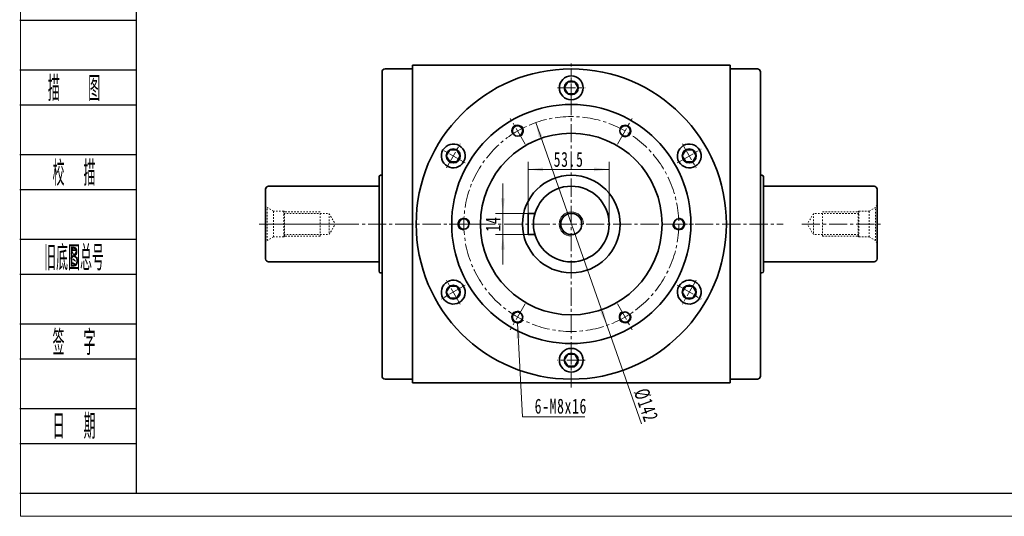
# Model space of a CAD drawing. Header units: millimetres. Extents: x 1839 to 3132, y 2356 to 3265.
# Tile 1 of 7: x 1845 to 2496, y 2356 to 2684. Entities that reach past the tile are written whole.
import ezdxf
from ezdxf.enums import TextEntityAlignment as Align

# ---------------------------------------------------------------- set-up
doc = ezdxf.new("R2010")
doc.units = ezdxf.units.MM
doc.set_wipeout_variables(frame=1)
doc.linetypes.add('点画线', pattern=[18, 12, -2, 2, -2])
doc.linetypes.add('虚线', pattern=[2, 1, -1])
doc.layers.get('0').update_dxf_attribs({"lineweight": 35})
doc.layers.add('2细线层', color=4, linetype='Continuous')
doc.layers.add('6文字层', color=3, linetype='Continuous')
for name, color, linetype, lineweight in [('中心线层', 1, '点画线', 18), ('图框_外框线', 7, 'Continuous', 18), ('尺寸线层', 3, 'Continuous', 18), ('粗实线层', 7, 'Continuous', 35)]:
    doc.layers.add(name, color=color, linetype=linetype, lineweight=lineweight)
doc.styles.add('PC_TEXTSTYLE', font='ISOCP.SHX', dxfattribs={"width": 0.707, "bigfont": 'GBCBIG.SHX'})
doc.styles.add('标准', font='txt', dxfattribs={"width": 0.667})
doc.dimstyles.new('a4-1-1.5', dxfattribs={"dimtxt": 4.5, "dimasz": 4.5, "dimexe": 2.25, "dimexo": 0, "dimgap": 0.75, "dimtad": 1, "dimdec": 3, "dimdsep": 46, "dimtxsty": '标准', "dimblk": '_CAXARROW', "dimcen": 0, "dimdle": 9, "dimazin": 2, "dimtfac": 0.707107, "dimtdec": 3, "dimtix": 1, "dimtmove": 2, "dimatfit": 3, "dimfxl": 0, "dimfrac": 2, "dimtolj": 1, "dimarcsym": 0})

# ---------------------------------------------------------------- blocks, each defined once
blk = doc.blocks.new('m16螺纹中心孔_2')
at = {"layer": '中心线层', "linetype": '点画线', "lineweight": 18}
blk.add_line((49.71, 0), (-4.25, 0), dxfattribs=at)
at = {"layer": '粗实线层', "color": 6, "linetype": '虚线', "lineweight": 18}
for p, q in [((0, -12.65), (0, 12.65)), ((0, 12.65), (0.99, 10.93)), ((5.2, 8.5), (0.99, 10.93)), ((0.99, -10.93), (0.99, 10.93)), ((12, 8.5), (5.2, 8.5)), ((5.2, -8.5), (5.2, 8.5)), ((12.5, 8), (12, 8.5)), ((12, -8.5), (12, 8.5)), ((12, 7), (42, 7)), ((36, 8), (12.5, 8)), ((12.5, -8), (12.5, 8)), ((36, -8), (36, 8)), ((42, 7), (46.04, 0)), ((42, 7), (42, -7)), ((42, -7), (46.04, 0)), ((0, -12.65), (0.99, -10.93)), ((5.2, -8.5), (0.99, -10.93)), ((12, -8.5), (5.2, -8.5)), ((12, -7), (42, -7)), ((12.5, -8), (12, -8.5)), ((36, -8), (12.5, -8))]:
    blk.add_line(p, q, dxfattribs=at)
blk = doc.blocks.new('*X46')
at = {"layer": '中心线层', "linetype": '点画线', "lineweight": 18}
for p, q in [((0, -9.12), (0, 9.12)), ((-9.12, 0), (9.12, 0))]:
    blk.add_line(p, q, dxfattribs=at)
at = {"layer": '粗实线层'}
for p, q in [((-4.62, 0), (-2.31, 4)), ((-4.62, 0), (-2.31, -4)), ((-2.31, 4), (2.31, 4)), ((4.62, 0), (2.31, 4)), ((4.62, 0), (2.31, 4)), ((4.62, 0), (2.31, -4)), ((-2.31, -4), (2.31, -4))]:
    blk.add_line(p, q, dxfattribs=at)
blk.add_circle((0, 0), 4.62, dxfattribs=at)
for start, end in [(0, 180), (180, 360)]:
    blk.add_arc((0, 0), 7.87, start, end, dxfattribs=at)
blk = doc.blocks.new('*X47')
at = {"layer": '尺寸线层', "linetype": 'Continuous'}
for points in [[(2164.44, 2555.78), (2165.68, 2565.68), (2163.2, 2565.68)], [(2164.44, 2541.78), (2165.68, 2531.88), (2163.2, 2531.88)]]:
    blk.add_hatch(color=0, dxfattribs=at).paths.add_polyline_path(points, flags=0)
at = {"layer": '尺寸线层', "color": 0, "linetype": 'Continuous'}
for p, q in [((2164.44, 2575.58), (2164.44, 2521.98)), ((2181.11, 2555.78), (2159.49, 2555.78)), ((2181.11, 2541.78), (2159.49, 2541.78))]:
    blk.add_line(p, q, dxfattribs=at)
at = {"layer": '尺寸线层', "color": 0, "insert": (2157.89, 2548.78), "char_height": 9.9, "width": 19.8, "attachment_point": 5, "rotation": 90, "line_spacing_factor": 1.15057, "style": '标准'}
blk.add_mtext('\\T1.1;14', dxfattribs=at)
blk = doc.blocks.new('_CAXARROW')
blk.add_hatch(color=0).paths.add_polyline_path([(0, 0), (-1, 0.125), (-1, -0.125)], flags=0)
blk = doc.blocks.new('*X48')
at = {"layer": '尺寸线层', "linetype": 'Continuous'}
for points in [[(2181.11, 2584.89), (2191.01, 2586.12), (2191.01, 2583.65)], [(2234.61, 2584.89), (2224.71, 2586.12), (2224.71, 2583.65)]]:
    blk.add_hatch(color=0, dxfattribs=at).paths.add_polyline_path(points, flags=0)
at = {"layer": '尺寸线层', "color": 0, "linetype": 'Continuous'}
for p, q in [((2181.11, 2555.78), (2181.11, 2589.84)), ((2234.61, 2548.78), (2234.61, 2589.84)), ((2181.11, 2584.89), (2234.61, 2584.89))]:
    blk.add_line(p, q, dxfattribs=at)
at = {"layer": '尺寸线层', "color": 0, "insert": (2207.86, 2591.43), "char_height": 9.9, "width": 35.9362, "attachment_point": 5, "line_spacing_factor": 1.15057, "style": '标准'}
blk.add_mtext('\\T1.1;53.5', dxfattribs=at)
blk = doc.blocks.new('*X49')
at = {"layer": '尺寸线层', "linetype": 'Continuous'}
blk.add_hatch(color=0, dxfattribs=at).paths.add_polyline_path([(-6.37, 61.9), (-4.59, 52.08), (-7.07, 51.95)], flags=0)
at = {"layer": '尺寸线层', "color": 0, "linetype": 'Continuous'}
blk.add_line((-6.37, 61.9), (-3, 0), dxfattribs=at)
at = {"layer": '尺寸线层', "color": 0}
for p, q in [((-3, 0), (0, 0)), ((0, 0), (38.07, 0)), ((0, 0), (0, 0))]:
    blk.add_line(p, q, dxfattribs=at)
at = {"layer": '尺寸线层', "color": 0, "insert": (4.95, 1.98), "char_height": 9.9, "width": 66.2329, "attachment_point": 7, "line_spacing_factor": 1.15057, "style": '标准'}
blk.add_mtext('\\T1.1;6-M8x16', dxfattribs=at)
blk = doc.blocks.new('*X50')
at = {"layer": '尺寸线层', "linetype": 'Continuous'}
for points in [[(2186.11, 2615.78), (2188.22, 2606.03), (2190.56, 2606.85)], [(2233.1, 2481.78), (2228.66, 2490.71), (2230.99, 2491.53)]]:
    blk.add_hatch(color=0, dxfattribs=at).paths.add_polyline_path(points, flags=0)
at = {"layer": '尺寸线层', "color": 0, "linetype": 'Continuous'}
blk.add_line((2255.91, 2416.74), (2186.11, 2615.78), dxfattribs=at)
at = {"layer": '尺寸线层', "color": 0, "insert": (2258.98, 2429.11), "char_height": 9.9, "width": 42.6466, "attachment_point": 5, "rotation": 289.32486, "line_spacing_factor": 1.15057, "style": '标准'}
blk.add_mtext('\\T1.1;%%C142', dxfattribs=at)

msp = doc.modelspace()

# ---------------------------------------------------------------- linework, layer by layer
at = {"layer": '2细线层'}
for p, q in [((1845.1915, 2683.4755), (1922.2046, 2683.4755)), ((1845.1915, 2650.5803), (1922.2046, 2650.5803)), ((1845.1915, 2627.5536), (1922.2046, 2627.5536)), ((1845.1915, 2594.6584), (1922.2046, 2594.6584)), ((1845.1915, 2571.6317), (1922.2046, 2571.6317)), ((1845.1915, 2538.7365), (1922.2046, 2538.7365)), ((1845.1915, 2515.7098), (1922.2046, 2515.7098)), ((1845.1915, 2482.8145), (1922.2046, 2482.8145)), ((1845.1915, 2459.7879), (1922.2046, 2459.7879)), ((1845.1915, 2426.8926), (1922.2046, 2426.8926)), ((1845.1915, 2403.8659), (1922.2046, 2403.8659)), ((1845.1915, 2370.9707), (1922.2046, 2370.9707))]:
    msp.add_line(p, q, dxfattribs=at)
at = {"layer": '中心线层'}
for p, q in [((2209.6077, 2440.7819), (2209.6077, 2656.7819)), ((2179.176, 2601.4912), (2169.2834, 2618.6256)), ((2240.0394, 2601.4912), (2249.9319, 2618.6256)), ((2003.3577, 2548.7819), (2349.5738, 2548.7819)), ((2148.7442, 2548.7819), (2128.9592, 2548.7819)), ((2270.4711, 2548.7819), (2290.2562, 2548.7819)), ((2179.176, 2496.0727), (2169.2834, 2478.9383)), ((2240.0394, 2496.0727), (2249.9319, 2478.9383))]:
    msp.add_line(p, q, dxfattribs=at)
at = {"layer": '粗实线层'}
for p, q in [((2084.6077, 2649.2819), (2084.6077, 2448.2819)), ((2104.6077, 2651.2819), (2086.6077, 2651.2819)), ((2104.6077, 2443.7819), (2104.6077, 2653.7819)), ((2104.6077, 2653.7819), (2314.6077, 2653.7819)), ((2314.6077, 2443.7819), (2314.6077, 2653.7819)), ((2314.6077, 2651.2819), (2332.6077, 2651.2819)), ((2334.6077, 2649.2819), (2334.6077, 2448.2819)), ((2082.6077, 2517.5319), (2082.6077, 2580.0319)), ((2084.6077, 2581.0319), (2083.6077, 2581.0319)), ((2334.6077, 2581.0319), (2335.6077, 2581.0319)), ((2336.6077, 2517.5319), (2336.6077, 2580.0319)), ((2007.6077, 2571.7819), (2007.6077, 2525.7819)), ((2009.6077, 2573.7819), (2082.6077, 2573.7819)), ((2409.6077, 2573.7819), (2336.6077, 2573.7819)), ((2411.6077, 2571.7819), (2411.6077, 2525.7819)), ((2181.1077, 2555.7819), (2181.1077, 2541.7819)), ((2181.1077, 2555.7819), (2185.6077, 2555.7819)), ((2181.1077, 2541.7819), (2185.6077, 2541.7819)), ((2009.6077, 2523.7819), (2082.6077, 2523.7819)), ((2409.6077, 2523.7819), (2336.6077, 2523.7819)), ((2084.6077, 2516.5319), (2083.6077, 2516.5319)), ((2334.6077, 2516.5319), (2335.6077, 2516.5319)), ((2104.6077, 2446.2819), (2086.6077, 2446.2819)), ((2314.6077, 2446.2819), (2332.6077, 2446.2819)), ((2314.6077, 2443.7819), (2104.6077, 2443.7819))]:
    msp.add_line(p, q, dxfattribs=at)
for centre, radius in [((2209.6077, 2548.7819), 102.5), ((2209.6077, 2548.7819), 79), ((2209.6077, 2548.7819), 60), ((2174.1077, 2610.2698), 3.4), ((2245.1077, 2610.2698), 3.4), ((2209.6077, 2548.7819), 32.25), ((2209.6077, 2548.7819), 25), ((2138.6077, 2548.7819), 3.4), ((2209.6077, 2548.7819), 7), ((2280.6077, 2548.7819), 3.4), ((2174.1077, 2487.2941), 3.4), ((2245.1077, 2487.2941), 3.4)]:
    msp.add_circle(centre, radius, dxfattribs=at)
for centre, radius, start, end in [((2086.6077, 2649.2819), 2, 90, 180), ((2332.6077, 2649.2819), 2, 0, 90), ((2083.6077, 2580.0319), 1, 90.0000003, 180), ((2335.6077, 2580.0319), 1, 0, 89.9999997), ((2009.6077, 2571.7819), 2, 90, 180), ((2409.6077, 2571.7819), 2, 0, 90), ((2009.6077, 2525.7819), 2, 180, 270), ((2409.6077, 2525.7819), 2, 270, 0), ((2083.6077, 2517.5319), 1, 180, 269.9999997), ((2335.6077, 2517.5319), 1, 270.0000003, 0), ((2086.6077, 2448.2819), 2, 180, 270), ((2332.6077, 2448.2819), 2, 270, 360)]:
    msp.add_arc(centre, radius, start, end, dxfattribs=at)
at = {"layer": '粗实线层', "lineweight": 18}
for centre, radius, start, end in [((2174.1077, 2610.2698), 4, 300, 212.010791), ((2245.1077, 2610.2698), 4, 240, 152.010791), ((2209.6077, 2548.7819), 8, 0, 270), ((2138.6077, 2548.7819), 4, 0, 272.010791), ((2280.6077, 2548.7819), 4, 180, 92.010791), ((2174.1077, 2487.2941), 4, 60, 332.010791), ((2245.1077, 2487.2941), 4, 120, 32.010791)]:
    msp.add_arc(centre, radius, start, end, dxfattribs=at)

# ---------------------------------------------------------------- block references
at = {"layer": '粗实线层'}
msp.add_blockref('m16螺纹中心孔_2', (2007.6077, 2548.7819), dxfattribs=at)
at = {"layer": '粗实线层', "xscale": -0.9999999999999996, "rotation": 360}
msp.add_blockref('m16螺纹中心孔_2', (2411.6077, 2548.7819), dxfattribs=at)

# ---------------------------------------------------------------- texts
at = {"layer": '6文字层', "color": 3, "style": 'PC_TEXTSTYLE'}
for s, width, p in [('描   图', 0.6667, (1881.0855, 2639.067)), ('校  描', 0.667, (1881.0855, 2583.145)), ('旧底图总号', 0.667, (1881.0855, 2527.2231)), ('签  字', 0.667, (1881.0855, 2471.3012)), ('日  期', 0.667, (1881.106, 2415.7076))]:
    msp.add_text(s, height=16.44762, dxfattribs=dict(at, width=width)).set_placement(p, align=Align.MIDDLE)
at = {"layer": '6文字层', "width": 0.707}
msp.add_text('B', height=13.1581, dxfattribs=at).set_placement((1881.0855, 2527.2231), align=Align.MIDDLE)

# ---------------------------------------------------------------- dimensions: what is measured, and where the dimension line sits
at = {"layer": '尺寸线层'}
dim = msp.add_linear_dim(base=(2234.6077, 2584.8864), p1=(2181.1077, 2555.7819), p2=(2234.6077, 2548.7819), dimstyle='a4-1-1.5', override={"dimsah": 1, "dimtfill": 1, "dimtzin": 8}, dxfattribs=at)
dim.commit()
dim.dimension.update_dxf_attribs({"geometry": '*X48', "text_midpoint": (2207.8577, 2591.4329)})
dim = msp.add_linear_dim(base=(2164.4384, 2541.7819), p1=(2181.1077, 2555.7819), p2=(2181.1077, 2541.7819), angle=270, dimstyle='a4-1-1.5', override={"dimsah": 1, "dimtfill": 1, "dimtzin": 8}, dxfattribs=at)
dim.commit()
dim.dimension.update_dxf_attribs({"geometry": '*X47', "text_midpoint": (2157.892, 2548.7819)})

# ---------------------------------------------------------------- next in the draw order: wipeouts: each hides what was drawn before it
for points in [[(2217.4727, 2638.7819), (2217.4726, 2638.8222), (2217.4723, 2638.8624), (2217.4717, 2638.9027), (2217.471, 2638.9429), (2217.4701, 2638.9832), (2217.469, 2639.0234), (2217.4676, 2639.0636), (2217.4661, 2639.1038), (2217.4643, 2639.144), (2217.4624, 2639.1842), (2217.4602, 2639.2244), (2217.4579, 2639.2646), (2217.4553, 2639.3048), (2217.4525, 2639.3449), (2217.4495, 2639.385), (2217.4463, 2639.4252), (2217.4429, 2639.4653), (2217.4393, 2639.5054), (2217.4355, 2639.5454), (2217.4315, 2639.5855), (2217.4273, 2639.6255), (2217.4229, 2639.6655), (2217.4183, 2639.7055), (2217.4134, 2639.7454), (2217.4084, 2639.7854), (2217.4032, 2639.8253), (2217.3977, 2639.8651), (2217.3921, 2639.905), (2217.3862, 2639.9448), (2217.3802, 2639.9846), (2217.3802, 2639.9846), (2217.3147, 2640.3503), (2217.232, 2640.7125), (2217.1324, 2641.0704), (2217.0159, 2641.4232), (2216.8829, 2641.7701), (2216.7337, 2642.1104), (2216.5685, 2642.4432), (2216.3879, 2642.7678), (2216.1921, 2643.0836), (2215.9816, 2643.3897), (2215.7568, 2643.6856), (2215.5184, 2643.9705), (2215.2668, 2644.2439), (2215.0025, 2644.505), (2214.7262, 2644.7534), (2214.4385, 2644.9885), (2214.14, 2645.2097), (2213.8314, 2645.4166), (2213.5134, 2645.6086), (2213.1866, 2645.7855), (2212.8519, 2645.9467), (2212.5099, 2646.0919), (2212.1615, 2646.2208), (2211.8073, 2646.3331), (2211.4483, 2646.4285), (2211.0851, 2646.5069), (2210.7186, 2646.5681), (2210.3497, 2646.6119), (2209.9791, 2646.6382), (2209.6077, 2646.6469), (2209.6077, 2646.6469), (2209.2362, 2646.6382), (2208.8657, 2646.6119), (2208.4967, 2646.5681), (2208.1302, 2646.5069), (2207.7671, 2646.4285), (2207.408, 2646.3331), (2207.0539, 2646.2208), (2206.7054, 2646.0919), (2206.3634, 2645.9467), (2206.0287, 2645.7855), (2205.702, 2645.6086), (2205.3839, 2645.4166), (2205.0753, 2645.2097), (2204.7768, 2644.9885), (2204.4891, 2644.7534), (2204.2128, 2644.505), (2203.9486, 2644.2439), (2203.6969, 2643.9705), (2203.4585, 2643.6856), (2203.2338, 2643.3897), (2203.0233, 2643.0836), (2202.8275, 2642.7678), (2202.6468, 2642.4432), (2202.4817, 2642.1104), (2202.3325, 2641.7701), (2202.1994, 2641.4232), (2202.083, 2641.0704), (2201.9833, 2640.7125), (2201.9006, 2640.3503), (2201.8352, 2639.9846), (2201.8352, 2639.9846), (2201.8291, 2639.9448), (2201.8233, 2639.905), (2201.8176, 2639.8651), (2201.8122, 2639.8253), (2201.8069, 2639.7854), (2201.8019, 2639.7454), (2201.7971, 2639.7055), (2201.7925, 2639.6655), (2201.788, 2639.6255), (2201.7838, 2639.5855), (2201.7798, 2639.5454), (2201.776, 2639.5054), (2201.7724, 2639.4653), (2201.769, 2639.4252), (2201.7658, 2639.385), (2201.7628, 2639.3449), (2201.7601, 2639.3048), (2201.7575, 2639.2646), (2201.7551, 2639.2244), (2201.753, 2639.1842), (2201.751, 2639.144), (2201.7493, 2639.1038), (2201.7477, 2639.0636), (2201.7464, 2639.0234), (2201.7452, 2638.9832), (2201.7443, 2638.9429), (2201.7436, 2638.9027), (2201.7431, 2638.8624), (2201.7428, 2638.8222), (2201.7427, 2638.7819), (2201.7427, 2638.7819), (2201.7535, 2638.3703), (2201.7858, 2637.9598), (2201.8395, 2637.5516), (2201.9145, 2637.1467), (2202.0107, 2636.7463), (2202.1276, 2636.3515), (2202.2651, 2635.9634), (2202.4226, 2635.583), (2202.5999, 2635.2113), (2202.7964, 2634.8494), (2203.0115, 2634.4984), (2203.2448, 2634.159), (2203.4954, 2633.8323), (2203.7628, 2633.5192), (2204.0463, 2633.2206), (2204.345, 2632.9371), (2204.6581, 2632.6697), (2204.9847, 2632.419), (2205.3241, 2632.1858), (2205.6752, 2631.9707), (2206.037, 2631.7742), (2206.4087, 2631.5969), (2206.7891, 2631.4393), (2207.1773, 2631.3019), (2207.5721, 2631.1849), (2207.9724, 2631.0888), (2208.3773, 2631.0138), (2208.7856, 2630.96), (2209.1961, 2630.9277), (2209.6077, 2630.9169), (2209.6077, 2630.9169), (2210.0193, 2630.9277), (2210.4298, 2630.96), (2210.838, 2631.0138), (2211.2429, 2631.0888), (2211.6433, 2631.1849), (2212.0381, 2631.3019), (2212.4262, 2631.4393), (2212.8067, 2631.5969), (2213.1783, 2631.7742), (2213.5402, 2631.9707), (2213.8913, 2632.1858), (2214.2306, 2632.419), (2214.5573, 2632.6697), (2214.8704, 2632.9371), (2215.1691, 2633.2206), (2215.4525, 2633.5192), (2215.7199, 2633.8323), (2215.9706, 2634.159), (2216.2038, 2634.4984), (2216.419, 2634.8494), (2216.6154, 2635.2113), (2216.7927, 2635.583), (2216.9503, 2635.9634), (2217.0877, 2636.3515), (2217.2047, 2636.7463), (2217.3008, 2637.1467), (2217.3758, 2637.5516), (2217.4296, 2637.9598), (2217.4619, 2638.3703)], [(2135.5979, 2600.5932), (2135.563, 2600.6133), (2135.528, 2600.6331), (2135.4929, 2600.6528), (2135.4577, 2600.6723), (2135.4223, 2600.6916), (2135.3869, 2600.7107), (2135.3514, 2600.7297), (2135.3158, 2600.7485), (2135.2801, 2600.7671), (2135.2444, 2600.7855), (2135.2085, 2600.8037), (2135.1725, 2600.8217), (2135.1364, 2600.8396), (2135.1003, 2600.8572), (2135.064, 2600.8747), (2135.0277, 2600.892), (2134.9912, 2600.9091), (2134.9547, 2600.9261), (2134.9181, 2600.9428), (2134.8814, 2600.9594), (2134.8447, 2600.9757), (2134.8078, 2600.9919), (2134.7709, 2601.0079), (2134.7339, 2601.0237), (2134.6968, 2601.0393), (2134.6596, 2601.0547), (2134.6223, 2601.0699), (2134.585, 2601.085), (2134.5476, 2601.0998), (2134.5101, 2601.1145), (2134.5101, 2601.1145), (2134.1607, 2601.2406), (2133.8056, 2601.3501), (2133.4458, 2601.4428), (2133.0821, 2601.5183), (2132.7151, 2601.5766), (2132.3459, 2601.6175), (2131.9751, 2601.6408), (2131.6036, 2601.6467), (2131.2322, 2601.635), (2130.8619, 2601.6058), (2130.4933, 2601.5591), (2130.1273, 2601.4951), (2129.7648, 2601.4138), (2129.4065, 2601.3156), (2129.0532, 2601.2005), (2128.7058, 2601.0689), (2128.365, 2600.921), (2128.0315, 2600.7571), (2127.7062, 2600.5777), (2127.3896, 2600.3832), (2127.0827, 2600.1739), (2126.7859, 2599.9503), (2126.5001, 2599.713), (2126.2257, 2599.4625), (2125.9635, 2599.1992), (2125.7141, 2598.9239), (2125.4779, 2598.6371), (2125.2555, 2598.3395), (2125.0474, 2598.0317), (2124.8541, 2597.7144), (2124.8541, 2597.7144), (2124.676, 2597.3884), (2124.5135, 2597.0543), (2124.3669, 2596.7129), (2124.2366, 2596.365), (2124.1229, 2596.0112), (2124.0261, 2595.6526), (2123.9463, 2595.2897), (2123.8837, 2594.9235), (2123.8384, 2594.5547), (2123.8107, 2594.1842), (2123.8004, 2593.8128), (2123.8078, 2593.4414), (2123.8326, 2593.0707), (2123.8749, 2592.7016), (2123.9347, 2592.3349), (2124.0116, 2591.9714), (2124.1057, 2591.612), (2124.2166, 2591.2574), (2124.3441, 2590.9084), (2124.488, 2590.5659), (2124.6479, 2590.2305), (2124.8234, 2589.9031), (2125.0142, 2589.5843), (2125.2199, 2589.2749), (2125.4399, 2588.9755), (2125.6738, 2588.6869), (2125.9211, 2588.4096), (2126.1813, 2588.1443), (2126.4536, 2587.8916), (2126.7376, 2587.6521), (2126.7376, 2587.6521), (2126.769, 2587.6269), (2126.8006, 2587.602), (2126.8323, 2587.5772), (2126.8641, 2587.5525), (2126.896, 2587.528), (2126.9281, 2587.5037), (2126.9603, 2587.4795), (2126.9926, 2587.4555), (2127.025, 2587.4317), (2127.0576, 2587.4081), (2127.0903, 2587.3846), (2127.1231, 2587.3612), (2127.156, 2587.3381), (2127.189, 2587.3151), (2127.2222, 2587.2923), (2127.2554, 2587.2696), (2127.2888, 2587.2471), (2127.3223, 2587.2248), (2127.3559, 2587.2027), (2127.3896, 2587.1807), (2127.4235, 2587.1589), (2127.4574, 2587.1373), (2127.4915, 2587.1159), (2127.5256, 2587.0946), (2127.5599, 2587.0735), (2127.5943, 2587.0526), (2127.6288, 2587.0318), (2127.6634, 2587.0113), (2127.6981, 2586.9909), (2127.7329, 2586.9707), (2127.7329, 2586.9707), (2128.0948, 2586.7742), (2128.4664, 2586.5969), (2128.8468, 2586.4393), (2129.235, 2586.3019), (2129.6298, 2586.1849), (2130.0302, 2586.0888), (2130.435, 2586.0138), (2130.8433, 2585.96), (2131.2538, 2585.9277), (2131.6654, 2585.9169), (2132.077, 2585.9277), (2132.4875, 2585.96), (2132.8957, 2586.0138), (2133.3006, 2586.0888), (2133.701, 2586.1849), (2134.0958, 2586.3019), (2134.484, 2586.4393), (2134.8644, 2586.5969), (2135.236, 2586.7742), (2135.5979, 2586.9707), (2135.949, 2587.1858), (2136.2883, 2587.419), (2136.615, 2587.6697), (2136.9281, 2587.9371), (2137.2268, 2588.2206), (2137.5102, 2588.5192), (2137.7776, 2588.8323), (2138.0283, 2589.159), (2138.2615, 2589.4984), (2138.4767, 2589.8494), (2138.4767, 2589.8494), (2138.6732, 2590.2113), (2138.8504, 2590.583), (2139.008, 2590.9634), (2139.1454, 2591.3515), (2139.2624, 2591.7463), (2139.3585, 2592.1467), (2139.4336, 2592.5516), (2139.4873, 2592.9598), (2139.5196, 2593.3703), (2139.5304, 2593.7819), (2139.5196, 2594.1936), (2139.4873, 2594.6041), (2139.4336, 2595.0123), (2139.3585, 2595.4172), (2139.2624, 2595.8176), (2139.1454, 2596.2124), (2139.008, 2596.6005), (2138.8504, 2596.9809), (2138.6732, 2597.3526), (2138.4767, 2597.7144), (2138.2615, 2598.0655), (2138.0283, 2598.4049), (2137.7776, 2598.7316), (2137.5102, 2599.0447), (2137.2268, 2599.3433), (2136.9281, 2599.6268), (2136.615, 2599.8942), (2136.2883, 2600.1449), (2135.949, 2600.3781)], [(2291.4825, 2586.9707), (2291.5173, 2586.9909), (2291.552, 2587.0113), (2291.5866, 2587.0318), (2291.621, 2587.0526), (2291.6554, 2587.0735), (2291.6897, 2587.0946), (2291.7239, 2587.1159), (2291.7579, 2587.1373), (2291.7919, 2587.1589), (2291.8257, 2587.1807), (2291.8594, 2587.2027), (2291.893, 2587.2248), (2291.9265, 2587.2471), (2291.9599, 2587.2696), (2291.9932, 2587.2923), (2292.0263, 2587.3151), (2292.0594, 2587.3381), (2292.0923, 2587.3612), (2292.1251, 2587.3846), (2292.1578, 2587.4081), (2292.1903, 2587.4317), (2292.2227, 2587.4555), (2292.2551, 2587.4795), (2292.2872, 2587.5037), (2292.3193, 2587.528), (2292.3512, 2587.5525), (2292.3831, 2587.5772), (2292.4147, 2587.602), (2292.4463, 2587.6269), (2292.4777, 2587.6521), (2292.4777, 2587.6521), (2292.7617, 2587.8916), (2293.0341, 2588.1443), (2293.2942, 2588.4096), (2293.5415, 2588.6869), (2293.7754, 2588.9755), (2293.9955, 2589.2749), (2294.2011, 2589.5843), (2294.3919, 2589.9031), (2294.5675, 2590.2305), (2294.7274, 2590.5659), (2294.8712, 2590.9084), (2294.9988, 2591.2574), (2295.1097, 2591.612), (2295.2037, 2591.9714), (2295.2807, 2592.3349), (2295.3404, 2592.7016), (2295.3827, 2593.0707), (2295.4076, 2593.4414), (2295.4149, 2593.8128), (2295.4047, 2594.1842), (2295.3769, 2594.5547), (2295.3317, 2594.9235), (2295.2691, 2595.2897), (2295.1893, 2595.6526), (2295.0924, 2596.0112), (2294.9787, 2596.365), (2294.8484, 2596.7129), (2294.7019, 2597.0543), (2294.5394, 2597.3884), (2294.3613, 2597.7144), (2294.3613, 2597.7144), (2294.1679, 2598.0317), (2293.9599, 2598.3395), (2293.7375, 2598.6371), (2293.5013, 2598.9239), (2293.2518, 2599.1992), (2292.9896, 2599.4625), (2292.7153, 2599.713), (2292.4294, 2599.9503), (2292.1327, 2600.1739), (2291.8257, 2600.3832), (2291.5092, 2600.5777), (2291.1838, 2600.7571), (2290.8504, 2600.921), (2290.5096, 2601.0689), (2290.1621, 2601.2005), (2289.8089, 2601.3156), (2289.4506, 2601.4138), (2289.088, 2601.4951), (2288.7221, 2601.5591), (2288.3535, 2601.6058), (2287.9831, 2601.635), (2287.6118, 2601.6467), (2287.2403, 2601.6408), (2286.8695, 2601.6175), (2286.5002, 2601.5766), (2286.1333, 2601.5183), (2285.7695, 2601.4428), (2285.4097, 2601.3501), (2285.0547, 2601.2406), (2284.7052, 2601.1145), (2284.7052, 2601.1145), (2284.6677, 2601.0998), (2284.6303, 2601.085), (2284.593, 2601.0699), (2284.5558, 2601.0547), (2284.5186, 2601.0393), (2284.4815, 2601.0237), (2284.4445, 2601.0079), (2284.4075, 2600.9919), (2284.3707, 2600.9757), (2284.3339, 2600.9594), (2284.2972, 2600.9428), (2284.2606, 2600.9261), (2284.2241, 2600.9091), (2284.1877, 2600.892), (2284.1513, 2600.8747), (2284.1151, 2600.8572), (2284.0789, 2600.8396), (2284.0429, 2600.8217), (2284.0069, 2600.8037), (2283.971, 2600.7855), (2283.9352, 2600.7671), (2283.8995, 2600.7485), (2283.8639, 2600.7297), (2283.8284, 2600.7107), (2283.793, 2600.6916), (2283.7577, 2600.6723), (2283.7225, 2600.6528), (2283.6874, 2600.6331), (2283.6524, 2600.6133), (2283.6175, 2600.5932), (2283.6175, 2600.5932), (2283.2664, 2600.3781), (2282.927, 2600.1449), (2282.6004, 2599.8942), (2282.2872, 2599.6268), (2281.9886, 2599.3433), (2281.7051, 2599.0447), (2281.4377, 2598.7316), (2281.187, 2598.4049), (2280.9538, 2598.0655), (2280.7387, 2597.7144), (2280.5422, 2597.3526), (2280.3649, 2596.9809), (2280.2074, 2596.6005), (2280.0699, 2596.2124), (2279.953, 2595.8176), (2279.8568, 2595.4172), (2279.7818, 2595.0123), (2279.728, 2594.6041), (2279.6957, 2594.1936), (2279.685, 2593.7819), (2279.6957, 2593.3703), (2279.728, 2592.9598), (2279.7818, 2592.5516), (2279.8568, 2592.1467), (2279.953, 2591.7463), (2280.0699, 2591.3515), (2280.2074, 2590.9634), (2280.3649, 2590.583), (2280.5422, 2590.2113), (2280.7387, 2589.8494), (2280.7387, 2589.8494), (2280.9538, 2589.4984), (2281.187, 2589.159), (2281.4377, 2588.8323), (2281.7051, 2588.5192), (2281.9886, 2588.2206), (2282.2872, 2587.9371), (2282.6004, 2587.6697), (2282.927, 2587.419), (2283.2664, 2587.1858), (2283.6175, 2586.9707), (2283.9793, 2586.7742), (2284.351, 2586.5969), (2284.7314, 2586.4393), (2285.1195, 2586.3019), (2285.5143, 2586.1849), (2285.9147, 2586.0888), (2286.3196, 2586.0138), (2286.7278, 2585.96), (2287.1383, 2585.9277), (2287.55, 2585.9169), (2287.9616, 2585.9277), (2288.3721, 2585.96), (2288.7803, 2586.0138), (2289.1852, 2586.0888), (2289.5856, 2586.1849), (2289.9804, 2586.3019), (2290.3685, 2586.4393), (2290.7489, 2586.5969), (2291.1206, 2586.7742)], [(2127.7329, 2510.5932), (2127.6981, 2510.573), (2127.6634, 2510.5526), (2127.6288, 2510.5321), (2127.5943, 2510.5113), (2127.5599, 2510.4904), (2127.5256, 2510.4693), (2127.4915, 2510.448), (2127.4574, 2510.4266), (2127.4235, 2510.405), (2127.3896, 2510.3832), (2127.3559, 2510.3612), (2127.3223, 2510.3391), (2127.2888, 2510.3168), (2127.2554, 2510.2943), (2127.2222, 2510.2716), (2127.189, 2510.2488), (2127.156, 2510.2258), (2127.1231, 2510.2027), (2127.0903, 2510.1793), (2127.0576, 2510.1558), (2127.025, 2510.1322), (2126.9926, 2510.1083), (2126.9603, 2510.0844), (2126.9281, 2510.0602), (2126.896, 2510.0359), (2126.8641, 2510.0114), (2126.8323, 2509.9867), (2126.8006, 2509.9619), (2126.769, 2509.9369), (2126.7376, 2509.9118), (2126.7376, 2509.9118), (2126.4536, 2509.6723), (2126.1813, 2509.4196), (2125.9211, 2509.1543), (2125.6738, 2508.877), (2125.4399, 2508.5884), (2125.2199, 2508.289), (2125.0142, 2507.9796), (2124.8234, 2507.6608), (2124.6479, 2507.3334), (2124.488, 2506.998), (2124.3441, 2506.6555), (2124.2166, 2506.3065), (2124.1057, 2505.9519), (2124.0116, 2505.5925), (2123.9347, 2505.229), (2123.8749, 2504.8623), (2123.8326, 2504.4932), (2123.8078, 2504.1225), (2123.8004, 2503.7511), (2123.8107, 2503.3797), (2123.8384, 2503.0092), (2123.8837, 2502.6404), (2123.9463, 2502.2742), (2124.0261, 2501.9113), (2124.1229, 2501.5526), (2124.2366, 2501.1989), (2124.3669, 2500.851), (2124.5135, 2500.5096), (2124.676, 2500.1755), (2124.8541, 2499.8494), (2124.8541, 2499.8494), (2125.0474, 2499.5322), (2125.2555, 2499.2244), (2125.4779, 2498.9268), (2125.7141, 2498.64), (2125.9635, 2498.3647), (2126.2257, 2498.1014), (2126.5001, 2497.8509), (2126.7859, 2497.6136), (2127.0827, 2497.39), (2127.3896, 2497.1807), (2127.7062, 2496.9862), (2128.0315, 2496.8068), (2128.365, 2496.6429), (2128.7058, 2496.495), (2129.0532, 2496.3634), (2129.4065, 2496.2483), (2129.7648, 2496.15), (2130.1273, 2496.0688), (2130.4933, 2496.0048), (2130.8619, 2495.9581), (2131.2322, 2495.9289), (2131.6036, 2495.9172), (2131.9751, 2495.923), (2132.3459, 2495.9464), (2132.7151, 2495.9873), (2133.0821, 2496.0456), (2133.4458, 2496.1211), (2133.8056, 2496.2138), (2134.1607, 2496.3233), (2134.5101, 2496.4494), (2134.5101, 2496.4494), (2134.5476, 2496.4641), (2134.585, 2496.4789), (2134.6223, 2496.494), (2134.6596, 2496.5092), (2134.6968, 2496.5246), (2134.7339, 2496.5402), (2134.7709, 2496.556), (2134.8078, 2496.572), (2134.8447, 2496.5882), (2134.8814, 2496.6045), (2134.9181, 2496.6211), (2134.9547, 2496.6378), (2134.9912, 2496.6548), (2135.0277, 2496.6719), (2135.064, 2496.6892), (2135.1003, 2496.7066), (2135.1364, 2496.7243), (2135.1725, 2496.7422), (2135.2085, 2496.7602), (2135.2444, 2496.7784), (2135.2801, 2496.7968), (2135.3158, 2496.8154), (2135.3514, 2496.8342), (2135.3869, 2496.8531), (2135.4223, 2496.8723), (2135.4577, 2496.8916), (2135.4929, 2496.9111), (2135.528, 2496.9308), (2135.563, 2496.9506), (2135.5979, 2496.9707), (2135.5979, 2496.9707), (2135.949, 2497.1858), (2136.2883, 2497.419), (2136.615, 2497.6697), (2136.9281, 2497.9371), (2137.2268, 2498.2206), (2137.5102, 2498.5192), (2137.7776, 2498.8323), (2138.0283, 2499.159), (2138.2615, 2499.4984), (2138.4767, 2499.8494), (2138.6732, 2500.2113), (2138.8504, 2500.583), (2139.008, 2500.9634), (2139.1454, 2501.3515), (2139.2624, 2501.7463), (2139.3585, 2502.1467), (2139.4336, 2502.5516), (2139.4873, 2502.9598), (2139.5196, 2503.3703), (2139.5304, 2503.7819), (2139.5196, 2504.1936), (2139.4873, 2504.6041), (2139.4336, 2505.0123), (2139.3585, 2505.4172), (2139.2624, 2505.8176), (2139.1454, 2506.2124), (2139.008, 2506.6005), (2138.8504, 2506.9809), (2138.6732, 2507.3526), (2138.4767, 2507.7144), (2138.4767, 2507.7144), (2138.2615, 2508.0655), (2138.0283, 2508.4049), (2137.7776, 2508.7316), (2137.5102, 2509.0447), (2137.2268, 2509.3433), (2136.9281, 2509.6268), (2136.615, 2509.8942), (2136.2883, 2510.1449), (2135.949, 2510.3781), (2135.5979, 2510.5932), (2135.236, 2510.7897), (2134.8644, 2510.967), (2134.484, 2511.1246), (2134.0958, 2511.262), (2133.701, 2511.379), (2133.3006, 2511.4751), (2132.8957, 2511.5501), (2132.4875, 2511.6039), (2132.077, 2511.6362), (2131.6654, 2511.6469), (2131.2538, 2511.6362), (2130.8433, 2511.6039), (2130.435, 2511.5501), (2130.0302, 2511.4751), (2129.6298, 2511.379), (2129.235, 2511.262), (2128.8468, 2511.1246), (2128.4664, 2510.967), (2128.0948, 2510.7897)], [(2283.6175, 2496.9707), (2283.6524, 2496.9506), (2283.6874, 2496.9308), (2283.7225, 2496.9111), (2283.7577, 2496.8916), (2283.793, 2496.8723), (2283.8284, 2496.8531), (2283.8639, 2496.8342), (2283.8995, 2496.8154), (2283.9352, 2496.7968), (2283.971, 2496.7784), (2284.0069, 2496.7602), (2284.0429, 2496.7422), (2284.0789, 2496.7243), (2284.1151, 2496.7066), (2284.1513, 2496.6892), (2284.1877, 2496.6719), (2284.2241, 2496.6548), (2284.2606, 2496.6378), (2284.2972, 2496.6211), (2284.3339, 2496.6045), (2284.3707, 2496.5882), (2284.4075, 2496.572), (2284.4445, 2496.556), (2284.4815, 2496.5402), (2284.5186, 2496.5246), (2284.5558, 2496.5092), (2284.593, 2496.494), (2284.6303, 2496.4789), (2284.6677, 2496.4641), (2284.7052, 2496.4494), (2284.7052, 2496.4494), (2285.0547, 2496.3233), (2285.4097, 2496.2138), (2285.7695, 2496.1211), (2286.1333, 2496.0456), (2286.5002, 2495.9873), (2286.8695, 2495.9464), (2287.2403, 2495.923), (2287.6118, 2495.9172), (2287.9831, 2495.9289), (2288.3535, 2495.9581), (2288.7221, 2496.0048), (2289.088, 2496.0688), (2289.4506, 2496.15), (2289.8089, 2496.2483), (2290.1621, 2496.3634), (2290.5096, 2496.495), (2290.8504, 2496.6429), (2291.1838, 2496.8068), (2291.5092, 2496.9862), (2291.8257, 2497.1807), (2292.1327, 2497.39), (2292.4294, 2497.6136), (2292.7153, 2497.8509), (2292.9896, 2498.1014), (2293.2518, 2498.3647), (2293.5013, 2498.64), (2293.7375, 2498.9268), (2293.9599, 2499.2244), (2294.1679, 2499.5322), (2294.3613, 2499.8494), (2294.3613, 2499.8494), (2294.5394, 2500.1755), (2294.7019, 2500.5096), (2294.8484, 2500.851), (2294.9787, 2501.1989), (2295.0924, 2501.5526), (2295.1893, 2501.9113), (2295.2691, 2502.2742), (2295.3317, 2502.6404), (2295.3769, 2503.0092), (2295.4047, 2503.3797), (2295.4149, 2503.7511), (2295.4076, 2504.1225), (2295.3827, 2504.4932), (2295.3404, 2504.8623), (2295.2807, 2505.229), (2295.2037, 2505.5925), (2295.1097, 2505.9519), (2294.9988, 2506.3065), (2294.8712, 2506.6555), (2294.7274, 2506.998), (2294.5675, 2507.3334), (2294.3919, 2507.6608), (2294.2011, 2507.9796), (2293.9955, 2508.289), (2293.7754, 2508.5884), (2293.5415, 2508.877), (2293.2942, 2509.1543), (2293.0341, 2509.4196), (2292.7617, 2509.6723), (2292.4777, 2509.9118), (2292.4777, 2509.9118), (2292.4463, 2509.9369), (2292.4147, 2509.9619), (2292.3831, 2509.9867), (2292.3512, 2510.0114), (2292.3193, 2510.0359), (2292.2872, 2510.0602), (2292.2551, 2510.0844), (2292.2227, 2510.1083), (2292.1903, 2510.1322), (2292.1578, 2510.1558), (2292.1251, 2510.1793), (2292.0923, 2510.2027), (2292.0594, 2510.2258), (2292.0263, 2510.2488), (2291.9932, 2510.2716), (2291.9599, 2510.2943), (2291.9265, 2510.3168), (2291.893, 2510.3391), (2291.8594, 2510.3612), (2291.8257, 2510.3832), (2291.7919, 2510.405), (2291.7579, 2510.4266), (2291.7239, 2510.448), (2291.6897, 2510.4693), (2291.6554, 2510.4904), (2291.621, 2510.5113), (2291.5866, 2510.5321), (2291.552, 2510.5526), (2291.5173, 2510.573), (2291.4825, 2510.5932), (2291.4825, 2510.5932), (2291.1206, 2510.7897), (2290.7489, 2510.967), (2290.3685, 2511.1246), (2289.9804, 2511.262), (2289.5856, 2511.379), (2289.1852, 2511.4751), (2288.7803, 2511.5501), (2288.3721, 2511.6039), (2287.9616, 2511.6362), (2287.55, 2511.6469), (2287.1383, 2511.6362), (2286.7278, 2511.6039), (2286.3196, 2511.5501), (2285.9147, 2511.4751), (2285.5143, 2511.379), (2285.1195, 2511.262), (2284.7314, 2511.1246), (2284.351, 2510.967), (2283.9793, 2510.7897), (2283.6175, 2510.5932), (2283.2664, 2510.3781), (2282.927, 2510.1449), (2282.6004, 2509.8942), (2282.2872, 2509.6268), (2281.9886, 2509.3433), (2281.7051, 2509.0447), (2281.4377, 2508.7316), (2281.187, 2508.4049), (2280.9538, 2508.0655), (2280.7387, 2507.7144), (2280.7387, 2507.7144), (2280.5422, 2507.3526), (2280.3649, 2506.9809), (2280.2074, 2506.6005), (2280.0699, 2506.2124), (2279.953, 2505.8176), (2279.8568, 2505.4172), (2279.7818, 2505.0123), (2279.728, 2504.6041), (2279.6957, 2504.1936), (2279.685, 2503.7819), (2279.6957, 2503.3703), (2279.728, 2502.9598), (2279.7818, 2502.5516), (2279.8568, 2502.1467), (2279.953, 2501.7463), (2280.0699, 2501.3515), (2280.2074, 2500.9634), (2280.3649, 2500.583), (2280.5422, 2500.2113), (2280.7387, 2499.8494), (2280.9538, 2499.4984), (2281.187, 2499.159), (2281.4377, 2498.8323), (2281.7051, 2498.5192), (2281.9886, 2498.2206), (2282.2872, 2497.9371), (2282.6004, 2497.6697), (2282.927, 2497.419), (2283.2664, 2497.1858)], [(2201.7427, 2458.7819), (2201.7428, 2458.7417), (2201.7431, 2458.7015), (2201.7436, 2458.6612), (2201.7443, 2458.621), (2201.7452, 2458.5807), (2201.7464, 2458.5405), (2201.7477, 2458.5003), (2201.7493, 2458.4601), (2201.751, 2458.4199), (2201.753, 2458.3797), (2201.7551, 2458.3395), (2201.7575, 2458.2993), (2201.7601, 2458.2591), (2201.7628, 2458.219), (2201.7658, 2458.1788), (2201.769, 2458.1387), (2201.7724, 2458.0986), (2201.776, 2458.0585), (2201.7798, 2458.0185), (2201.7838, 2457.9784), (2201.788, 2457.9384), (2201.7925, 2457.8984), (2201.7971, 2457.8584), (2201.8019, 2457.8185), (2201.8069, 2457.7785), (2201.8122, 2457.7386), (2201.8176, 2457.6988), (2201.8233, 2457.6589), (2201.8291, 2457.6191), (2201.8352, 2457.5793), (2201.8352, 2457.5793), (2201.9006, 2457.2136), (2201.9833, 2456.8514), (2202.083, 2456.4935), (2202.1994, 2456.1407), (2202.3325, 2455.7937), (2202.4817, 2455.4535), (2202.6468, 2455.1207), (2202.8275, 2454.7961), (2203.0233, 2454.4803), (2203.2338, 2454.1742), (2203.4585, 2453.8783), (2203.6969, 2453.5934), (2203.9486, 2453.32), (2204.2128, 2453.0589), (2204.4891, 2452.8105), (2204.7768, 2452.5754), (2205.0753, 2452.3542), (2205.3839, 2452.1473), (2205.702, 2451.9553), (2206.0287, 2451.7784), (2206.3634, 2451.6172), (2206.7054, 2451.472), (2207.0539, 2451.3431), (2207.408, 2451.2308), (2207.7671, 2451.1354), (2208.1302, 2451.057), (2208.4967, 2450.9958), (2208.8657, 2450.952), (2209.2362, 2450.9257), (2209.6077, 2450.9169), (2209.6077, 2450.9169), (2209.9791, 2450.9257), (2210.3497, 2450.952), (2210.7186, 2450.9958), (2211.0851, 2451.057), (2211.4483, 2451.1354), (2211.8073, 2451.2308), (2212.1615, 2451.3431), (2212.5099, 2451.472), (2212.8519, 2451.6172), (2213.1866, 2451.7784), (2213.5134, 2451.9553), (2213.8314, 2452.1473), (2214.14, 2452.3542), (2214.4385, 2452.5754), (2214.7262, 2452.8105), (2215.0025, 2453.0589), (2215.2668, 2453.32), (2215.5184, 2453.5934), (2215.7568, 2453.8783), (2215.9816, 2454.1742), (2216.1921, 2454.4803), (2216.3879, 2454.7961), (2216.5685, 2455.1207), (2216.7337, 2455.4535), (2216.8829, 2455.7937), (2217.0159, 2456.1407), (2217.1324, 2456.4935), (2217.232, 2456.8514), (2217.3147, 2457.2136), (2217.3802, 2457.5793), (2217.3802, 2457.5793), (2217.3862, 2457.6191), (2217.3921, 2457.6589), (2217.3977, 2457.6988), (2217.4032, 2457.7386), (2217.4084, 2457.7785), (2217.4134, 2457.8185), (2217.4183, 2457.8584), (2217.4229, 2457.8984), (2217.4273, 2457.9384), (2217.4315, 2457.9784), (2217.4355, 2458.0185), (2217.4393, 2458.0585), (2217.4429, 2458.0986), (2217.4463, 2458.1387), (2217.4495, 2458.1788), (2217.4525, 2458.219), (2217.4553, 2458.2591), (2217.4579, 2458.2993), (2217.4602, 2458.3395), (2217.4624, 2458.3797), (2217.4643, 2458.4199), (2217.4661, 2458.4601), (2217.4676, 2458.5003), (2217.469, 2458.5405), (2217.4701, 2458.5807), (2217.471, 2458.621), (2217.4717, 2458.6612), (2217.4723, 2458.7015), (2217.4726, 2458.7417), (2217.4727, 2458.7819), (2217.4727, 2458.7819), (2217.4619, 2459.1936), (2217.4296, 2459.6041), (2217.3758, 2460.0123), (2217.3008, 2460.4172), (2217.2047, 2460.8176), (2217.0877, 2461.2124), (2216.9503, 2461.6005), (2216.7927, 2461.9809), (2216.6154, 2462.3526), (2216.419, 2462.7144), (2216.2038, 2463.0655), (2215.9706, 2463.4049), (2215.7199, 2463.7316), (2215.4525, 2464.0447), (2215.1691, 2464.3433), (2214.8704, 2464.6268), (2214.5573, 2464.8942), (2214.2306, 2465.1449), (2213.8913, 2465.3781), (2213.5402, 2465.5932), (2213.1783, 2465.7897), (2212.8067, 2465.967), (2212.4262, 2466.1246), (2212.0381, 2466.262), (2211.6433, 2466.379), (2211.2429, 2466.4751), (2210.838, 2466.5501), (2210.4298, 2466.6039), (2210.0193, 2466.6362), (2209.6077, 2466.6469), (2209.6077, 2466.6469), (2209.1961, 2466.6362), (2208.7856, 2466.6039), (2208.3773, 2466.5501), (2207.9724, 2466.4751), (2207.5721, 2466.379), (2207.1773, 2466.262), (2206.7891, 2466.1246), (2206.4087, 2465.967), (2206.037, 2465.7897), (2205.6752, 2465.5932), (2205.3241, 2465.3781), (2204.9847, 2465.1449), (2204.6581, 2464.8942), (2204.345, 2464.6268), (2204.0463, 2464.3433), (2203.7628, 2464.0447), (2203.4954, 2463.7316), (2203.2448, 2463.4049), (2203.0115, 2463.0655), (2202.7964, 2462.7144), (2202.5999, 2462.3526), (2202.4226, 2461.9809), (2202.2651, 2461.6005), (2202.1276, 2461.2124), (2202.0107, 2460.8176), (2201.9145, 2460.4172), (2201.8395, 2460.0123), (2201.7858, 2459.6041), (2201.7535, 2459.1936)]]:
    msp.add_wipeout(points).dxf.layer = '粗实线层'

# ---------------------------------------------------------------- next in the draw order: linework, layer by layer
at = {"layer": '中心线层'}
msp.add_circle((2209.6077, 2548.7819), 71, dxfattribs=at)
at = {"layer": '图框_外框线', "color": 3}
msp.add_lwpolyline([(1845.6408, 2355.6579), (3131.9118, 2355.6579), (3131.9118, 3265.2353), (1845.6408, 3265.2353)], close=True, dxfattribs=at)
at = {"layer": '图框_外框线', "color": 3, "lineweight": 25}
msp.add_lwpolyline([(1922.2046, 2370.9707), (3116.599, 2370.9707), (3116.599, 3249.9225), (1922.2046, 3249.9225)], close=True, dxfattribs=at)

# ---------------------------------------------------------------- next in the draw order: block references
at = {"layer": '尺寸线层'}
msp.add_blockref('*X49', (2180.476, 2421.3964), dxfattribs=at)
at = {"layer": '粗实线层'}
msp.add_blockref('*X46', (2209.6077, 2638.7819), dxfattribs=at)
for p, rotation in [((2131.6654, 2593.7819), 59.99999999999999), ((2287.55, 2593.7819), 299.9999999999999), ((2131.6654, 2503.7819), 120), ((2287.55, 2503.7819), 240), ((2209.6077, 2458.7819), 180)]:
    msp.add_blockref('*X46', p, dxfattribs=dict(at, rotation=rotation))

# ---------------------------------------------------------------- next in the draw order: dimensions: what is measured, and where the dimension line sits
at = {"layer": '尺寸线层'}
dim = msp.add_diameter_dim_2p(p1=(2186.1121, 2615.7816), p2=(2233.1033, 2481.7823), dimstyle='a4-1-1.5', override={"dimpost": '%%C<>', "dimsah": 1, "dimtfill": 1, "dimtzin": 8}, dxfattribs=at)
dim.commit()
dim.dimension.update_dxf_attribs({"geometry": '*X50', "text_midpoint": (2252.3842, 2426.8011), "dimtype": 163})

doc.saveas('drawing.dxf')
